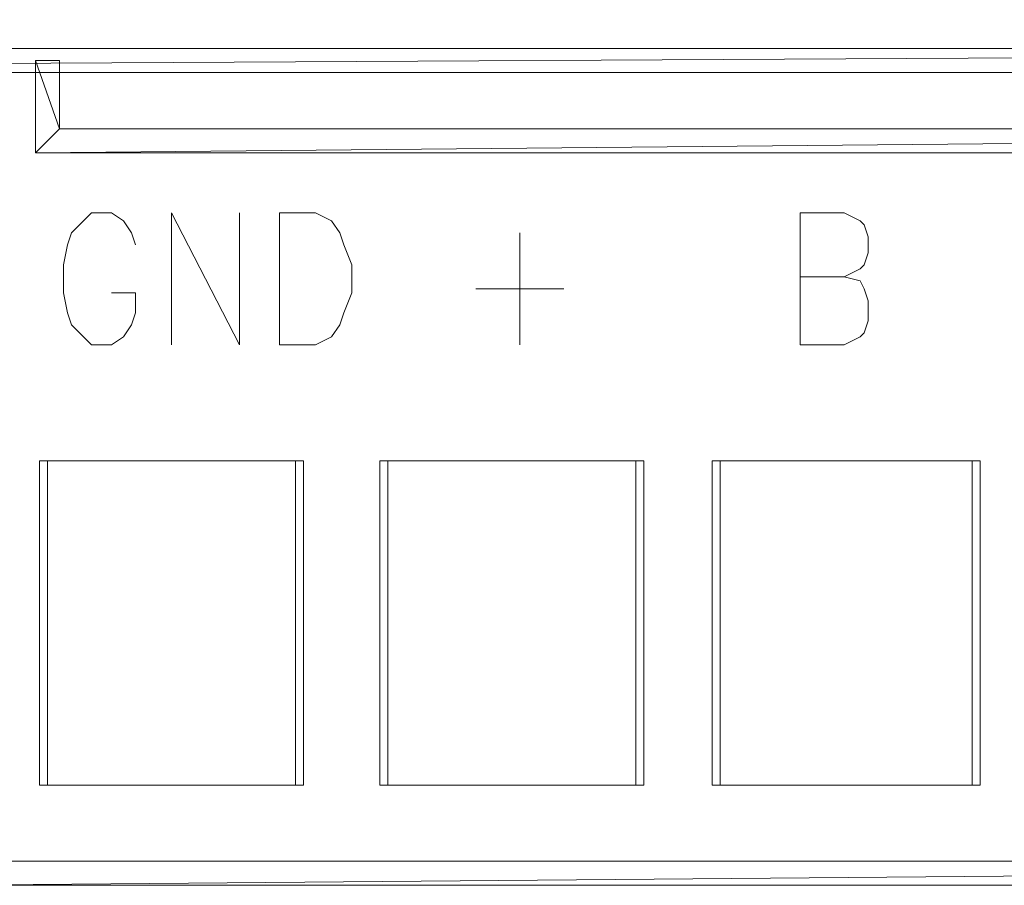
# Model space of a CAD drawing. Header units: millimetres. Extents: x 22250 to 51280, y -5012 to 7692.
# Tile 173 of 183: x 50805 to 50822, y 2804 to 2818. Entities that reach past the tile are written whole.
import ezdxf

# ---------------------------------------------------------------- set-up
doc = ezdxf.new("R2010")
doc.units = ezdxf.units.MM
doc.layers.add('Warstwa 1', color=253, linetype='Continuous', lineweight=5)

msp = doc.modelspace()

# ---------------------------------------------------------------- linework, layer by layer
at = {"layer": 'Warstwa 1', "lineweight": 9}
for points, knots in [([(50737.274, 2836.22), (50737.274, 2836.22), (50837.683, 2836.22), (50837.683, 2836.22), (50837.683, 2836.22), (50837.683, 2836.22), (50837.683, 2817.789), (50837.683, 2817.789)], [0, 0, 0, 0, 0.5, 0.5, 0.5, 0.5, 1, 1, 1, 1]), ([(50807.01, 2814.625), (50807.01, 2814.625), (50806.941, 2814.831), (50806.941, 2814.831), (50806.941, 2814.831), (50806.941, 2814.831), (50806.804, 2815.038), (50806.804, 2815.038), (50806.804, 2815.038), (50806.804, 2815.038), (50806.598, 2815.175), (50806.598, 2815.175), (50806.598, 2815.175), (50806.598, 2815.175), (50806.254, 2815.175), (50806.254, 2815.175), (50806.254, 2815.175), (50806.254, 2815.175), (50806.116, 2815.038), (50806.116, 2815.038), (50806.116, 2815.038), (50806.116, 2815.038), (50805.91, 2814.831), (50805.91, 2814.831), (50805.91, 2814.831), (50805.91, 2814.831), (50805.841, 2814.625), (50805.841, 2814.625), (50805.841, 2814.625), (50805.841, 2814.625), (50805.772, 2814.281), (50805.772, 2814.281), (50805.772, 2814.281), (50805.772, 2814.281), (50805.772, 2813.8), (50805.772, 2813.8), (50805.772, 2813.8), (50805.772, 2813.8), (50805.841, 2813.456), (50805.841, 2813.456), (50805.841, 2813.456), (50805.841, 2813.456), (50805.91, 2813.25), (50805.91, 2813.25), (50805.91, 2813.25), (50805.91, 2813.25), (50806.116, 2813.043), (50806.116, 2813.043), (50806.116, 2813.043), (50806.116, 2813.043), (50806.254, 2812.906), (50806.254, 2812.906), (50806.254, 2812.906), (50806.254, 2812.906), (50806.598, 2812.906), (50806.598, 2812.906), (50806.598, 2812.906), (50806.598, 2812.906), (50806.804, 2813.043), (50806.804, 2813.043), (50806.804, 2813.043), (50806.804, 2813.043), (50806.941, 2813.25), (50806.941, 2813.25), (50806.941, 2813.25), (50806.941, 2813.25), (50807.01, 2813.456), (50807.01, 2813.456), (50807.01, 2813.456), (50807.01, 2813.456), (50807.01, 2813.8), (50807.01, 2813.8), (50807.01, 2813.8), (50807.01, 2813.8), (50806.598, 2813.8), (50806.598, 2813.8)], [0, 0, 0, 0, 0.052632, 0.052632, 0.052632, 0.052632, 0.105263, 0.105263, 0.105263, 0.105263, 0.157895, 0.157895, 0.157895, 0.157895, 0.210526, 0.210526, 0.210526, 0.210526, 0.263158, 0.263158, 0.263158, 0.263158, 0.315789, 0.315789, 0.315789, 0.315789, 0.368421, 0.368421, 0.368421, 0.368421, 0.421053, 0.421053, 0.421053, 0.421053, 0.473684, 0.473684, 0.473684, 0.473684, 0.526316, 0.526316, 0.526316, 0.526316, 0.578947, 0.578947, 0.578947, 0.578947, 0.631579, 0.631579, 0.631579, 0.631579, 0.684211, 0.684211, 0.684211, 0.684211, 0.736842, 0.736842, 0.736842, 0.736842, 0.789474, 0.789474, 0.789474, 0.789474, 0.842105, 0.842105, 0.842105, 0.842105, 0.894737, 0.894737, 0.894737, 0.894737, 0.947368, 0.947368, 0.947368, 0.947368, 1, 1, 1, 1]), ([(50807.01, 2814.625), (50807.01, 2814.625), (50806.941, 2814.831), (50806.941, 2814.831), (50806.941, 2814.831), (50806.941, 2814.831), (50806.804, 2815.038), (50806.804, 2815.038), (50806.804, 2815.038), (50806.804, 2815.038), (50806.598, 2815.175), (50806.598, 2815.175), (50806.598, 2815.175), (50806.598, 2815.175), (50806.254, 2815.175), (50806.254, 2815.175), (50806.254, 2815.175), (50806.254, 2815.175), (50806.116, 2815.038), (50806.116, 2815.038), (50806.116, 2815.038), (50806.116, 2815.038), (50805.91, 2814.831), (50805.91, 2814.831), (50805.91, 2814.831), (50805.91, 2814.831), (50805.841, 2814.625), (50805.841, 2814.625), (50805.841, 2814.625), (50805.841, 2814.625), (50805.772, 2814.281), (50805.772, 2814.281), (50805.772, 2814.281), (50805.772, 2814.281), (50805.772, 2813.8), (50805.772, 2813.8), (50805.772, 2813.8), (50805.772, 2813.8), (50805.841, 2813.456), (50805.841, 2813.456), (50805.841, 2813.456), (50805.841, 2813.456), (50805.91, 2813.25), (50805.91, 2813.25), (50805.91, 2813.25), (50805.91, 2813.25), (50806.116, 2813.043), (50806.116, 2813.043), (50806.116, 2813.043), (50806.116, 2813.043), (50806.254, 2812.906), (50806.254, 2812.906), (50806.254, 2812.906), (50806.254, 2812.906), (50806.598, 2812.906), (50806.598, 2812.906), (50806.598, 2812.906), (50806.598, 2812.906), (50806.804, 2813.043), (50806.804, 2813.043), (50806.804, 2813.043), (50806.804, 2813.043), (50806.941, 2813.25), (50806.941, 2813.25), (50806.941, 2813.25), (50806.941, 2813.25), (50807.01, 2813.456), (50807.01, 2813.456), (50807.01, 2813.456), (50807.01, 2813.456), (50807.01, 2813.8), (50807.01, 2813.8), (50807.01, 2813.8), (50807.01, 2813.8), (50806.598, 2813.8), (50806.598, 2813.8)], [0, 0, 0, 0, 0.052632, 0.052632, 0.052632, 0.052632, 0.105263, 0.105263, 0.105263, 0.105263, 0.157895, 0.157895, 0.157895, 0.157895, 0.210526, 0.210526, 0.210526, 0.210526, 0.263158, 0.263158, 0.263158, 0.263158, 0.315789, 0.315789, 0.315789, 0.315789, 0.368421, 0.368421, 0.368421, 0.368421, 0.421053, 0.421053, 0.421053, 0.421053, 0.473684, 0.473684, 0.473684, 0.473684, 0.526316, 0.526316, 0.526316, 0.526316, 0.578947, 0.578947, 0.578947, 0.578947, 0.631579, 0.631579, 0.631579, 0.631579, 0.684211, 0.684211, 0.684211, 0.684211, 0.736842, 0.736842, 0.736842, 0.736842, 0.789474, 0.789474, 0.789474, 0.789474, 0.842105, 0.842105, 0.842105, 0.842105, 0.894737, 0.894737, 0.894737, 0.894737, 0.947368, 0.947368, 0.947368, 0.947368, 1, 1, 1, 1]), ([(50807.629, 2812.906), (50807.629, 2812.906), (50807.629, 2815.175), (50807.629, 2815.175), (50807.629, 2815.175), (50807.629, 2815.175), (50808.798, 2812.906), (50808.798, 2812.906), (50808.798, 2812.906), (50808.798, 2812.906), (50808.798, 2815.175), (50808.798, 2815.175)], [0, 0, 0, 0, 0.333333, 0.333333, 0.333333, 0.333333, 0.666667, 0.666667, 0.666667, 0.666667, 1, 1, 1, 1]), ([(50807.629, 2812.906), (50807.629, 2812.906), (50807.629, 2815.175), (50807.629, 2815.175), (50807.629, 2815.175), (50807.629, 2815.175), (50808.798, 2812.906), (50808.798, 2812.906), (50808.798, 2812.906), (50808.798, 2812.906), (50808.798, 2815.175), (50808.798, 2815.175)], [0, 0, 0, 0, 0.333333, 0.333333, 0.333333, 0.333333, 0.666667, 0.666667, 0.666667, 0.666667, 1, 1, 1, 1]), ([(50809.486, 2812.906), (50809.486, 2812.906), (50809.486, 2815.175), (50809.486, 2815.175), (50809.486, 2815.175), (50809.486, 2815.175), (50810.105, 2815.175), (50810.105, 2815.175), (50810.105, 2815.175), (50810.105, 2815.175), (50810.38, 2815.038), (50810.38, 2815.038), (50810.38, 2815.038), (50810.38, 2815.038), (50810.518, 2814.831), (50810.518, 2814.831), (50810.518, 2814.831), (50810.518, 2814.831), (50810.587, 2814.625), (50810.587, 2814.625), (50810.587, 2814.625), (50810.587, 2814.625), (50810.724, 2814.281), (50810.724, 2814.281), (50810.724, 2814.281), (50810.724, 2814.281), (50810.724, 2813.8), (50810.724, 2813.8), (50810.724, 2813.8), (50810.724, 2813.8), (50810.587, 2813.456), (50810.587, 2813.456), (50810.587, 2813.456), (50810.587, 2813.456), (50810.518, 2813.25), (50810.518, 2813.25), (50810.518, 2813.25), (50810.518, 2813.25), (50810.38, 2813.043), (50810.38, 2813.043), (50810.38, 2813.043), (50810.38, 2813.043), (50810.105, 2812.906), (50810.105, 2812.906), (50810.105, 2812.906), (50810.105, 2812.906), (50809.486, 2812.906), (50809.486, 2812.906)], [0, 0, 0, 0, 0.083333, 0.083333, 0.083333, 0.083333, 0.166667, 0.166667, 0.166667, 0.166667, 0.25, 0.25, 0.25, 0.25, 0.333333, 0.333333, 0.333333, 0.333333, 0.416667, 0.416667, 0.416667, 0.416667, 0.5, 0.5, 0.5, 0.5, 0.583333, 0.583333, 0.583333, 0.583333, 0.666667, 0.666667, 0.666667, 0.666667, 0.75, 0.75, 0.75, 0.75, 0.833333, 0.833333, 0.833333, 0.833333, 0.916667, 0.916667, 0.916667, 0.916667, 1, 1, 1, 1]), ([(50809.486, 2812.906), (50809.486, 2812.906), (50809.486, 2815.175), (50809.486, 2815.175), (50809.486, 2815.175), (50809.486, 2815.175), (50810.105, 2815.175), (50810.105, 2815.175), (50810.105, 2815.175), (50810.105, 2815.175), (50810.38, 2815.038), (50810.38, 2815.038), (50810.38, 2815.038), (50810.38, 2815.038), (50810.518, 2814.831), (50810.518, 2814.831), (50810.518, 2814.831), (50810.518, 2814.831), (50810.587, 2814.625), (50810.587, 2814.625), (50810.587, 2814.625), (50810.587, 2814.625), (50810.724, 2814.281), (50810.724, 2814.281), (50810.724, 2814.281), (50810.724, 2814.281), (50810.724, 2813.8), (50810.724, 2813.8), (50810.724, 2813.8), (50810.724, 2813.8), (50810.587, 2813.456), (50810.587, 2813.456), (50810.587, 2813.456), (50810.587, 2813.456), (50810.518, 2813.25), (50810.518, 2813.25), (50810.518, 2813.25), (50810.518, 2813.25), (50810.38, 2813.043), (50810.38, 2813.043), (50810.38, 2813.043), (50810.38, 2813.043), (50810.105, 2812.906), (50810.105, 2812.906), (50810.105, 2812.906), (50810.105, 2812.906), (50809.486, 2812.906), (50809.486, 2812.906)], [0, 0, 0, 0, 0.083333, 0.083333, 0.083333, 0.083333, 0.166667, 0.166667, 0.166667, 0.166667, 0.25, 0.25, 0.25, 0.25, 0.333333, 0.333333, 0.333333, 0.333333, 0.416667, 0.416667, 0.416667, 0.416667, 0.5, 0.5, 0.5, 0.5, 0.583333, 0.583333, 0.583333, 0.583333, 0.666667, 0.666667, 0.666667, 0.666667, 0.75, 0.75, 0.75, 0.75, 0.833333, 0.833333, 0.833333, 0.833333, 0.916667, 0.916667, 0.916667, 0.916667, 1, 1, 1, 1]), ([(50818.427, 2812.906), (50818.427, 2812.906), (50818.427, 2815.175), (50818.427, 2815.175), (50818.427, 2815.175), (50818.427, 2815.175), (50819.183, 2815.175), (50819.183, 2815.175), (50819.183, 2815.175), (50819.183, 2815.175), (50819.458, 2815.038), (50819.458, 2815.038), (50819.458, 2815.038), (50819.458, 2815.038), (50819.527, 2814.969), (50819.527, 2814.969), (50819.527, 2814.969), (50819.527, 2814.969), (50819.596, 2814.763), (50819.596, 2814.763), (50819.596, 2814.763), (50819.596, 2814.763), (50819.596, 2814.487), (50819.596, 2814.487), (50819.596, 2814.487), (50819.596, 2814.487), (50819.527, 2814.281), (50819.527, 2814.281), (50819.527, 2814.281), (50819.527, 2814.281), (50819.458, 2814.212), (50819.458, 2814.212), (50819.458, 2814.212), (50819.458, 2814.212), (50819.183, 2814.075), (50819.183, 2814.075), (50819.183, 2814.075), (50819.183, 2814.075), (50818.427, 2814.075), (50818.427, 2814.075)], [0, 0, 0, 0, 0.1, 0.1, 0.1, 0.1, 0.2, 0.2, 0.2, 0.2, 0.3, 0.3, 0.3, 0.3, 0.4, 0.4, 0.4, 0.4, 0.5, 0.5, 0.5, 0.5, 0.6, 0.6, 0.6, 0.6, 0.7, 0.7, 0.7, 0.7, 0.8, 0.8, 0.8, 0.8, 0.9, 0.9, 0.9, 0.9, 1, 1, 1, 1]), ([(50818.427, 2812.906), (50818.427, 2812.906), (50818.427, 2815.175), (50818.427, 2815.175), (50818.427, 2815.175), (50818.427, 2815.175), (50819.183, 2815.175), (50819.183, 2815.175), (50819.183, 2815.175), (50819.183, 2815.175), (50819.458, 2815.038), (50819.458, 2815.038), (50819.458, 2815.038), (50819.458, 2815.038), (50819.527, 2814.969), (50819.527, 2814.969), (50819.527, 2814.969), (50819.527, 2814.969), (50819.596, 2814.763), (50819.596, 2814.763), (50819.596, 2814.763), (50819.596, 2814.763), (50819.596, 2814.487), (50819.596, 2814.487), (50819.596, 2814.487), (50819.596, 2814.487), (50819.527, 2814.281), (50819.527, 2814.281), (50819.527, 2814.281), (50819.527, 2814.281), (50819.458, 2814.212), (50819.458, 2814.212), (50819.458, 2814.212), (50819.458, 2814.212), (50819.183, 2814.075), (50819.183, 2814.075), (50819.183, 2814.075), (50819.183, 2814.075), (50818.427, 2814.075), (50818.427, 2814.075)], [0, 0, 0, 0, 0.1, 0.1, 0.1, 0.1, 0.2, 0.2, 0.2, 0.2, 0.3, 0.3, 0.3, 0.3, 0.4, 0.4, 0.4, 0.4, 0.5, 0.5, 0.5, 0.5, 0.6, 0.6, 0.6, 0.6, 0.7, 0.7, 0.7, 0.7, 0.8, 0.8, 0.8, 0.8, 0.9, 0.9, 0.9, 0.9, 1, 1, 1, 1]), ([(50819.183, 2814.075), (50819.183, 2814.075), (50819.458, 2814.006), (50819.458, 2814.006), (50819.458, 2814.006), (50819.458, 2814.006), (50819.527, 2813.869), (50819.527, 2813.869), (50819.527, 2813.869), (50819.527, 2813.869), (50819.596, 2813.662), (50819.596, 2813.662), (50819.596, 2813.662), (50819.596, 2813.662), (50819.596, 2813.318), (50819.596, 2813.318), (50819.596, 2813.318), (50819.596, 2813.318), (50819.527, 2813.112), (50819.527, 2813.112), (50819.527, 2813.112), (50819.527, 2813.112), (50819.458, 2813.043), (50819.458, 2813.043), (50819.458, 2813.043), (50819.458, 2813.043), (50819.183, 2812.906), (50819.183, 2812.906), (50819.183, 2812.906), (50819.183, 2812.906), (50818.427, 2812.906), (50818.427, 2812.906)], [0, 0, 0, 0, 0.125, 0.125, 0.125, 0.125, 0.25, 0.25, 0.25, 0.25, 0.375, 0.375, 0.375, 0.375, 0.5, 0.5, 0.5, 0.5, 0.625, 0.625, 0.625, 0.625, 0.75, 0.75, 0.75, 0.75, 0.875, 0.875, 0.875, 0.875, 1, 1, 1, 1]), ([(50819.183, 2814.075), (50819.183, 2814.075), (50819.458, 2814.006), (50819.458, 2814.006), (50819.458, 2814.006), (50819.458, 2814.006), (50819.527, 2813.869), (50819.527, 2813.869), (50819.527, 2813.869), (50819.527, 2813.869), (50819.596, 2813.662), (50819.596, 2813.662), (50819.596, 2813.662), (50819.596, 2813.662), (50819.596, 2813.318), (50819.596, 2813.318), (50819.596, 2813.318), (50819.596, 2813.318), (50819.527, 2813.112), (50819.527, 2813.112), (50819.527, 2813.112), (50819.527, 2813.112), (50819.458, 2813.043), (50819.458, 2813.043), (50819.458, 2813.043), (50819.458, 2813.043), (50819.183, 2812.906), (50819.183, 2812.906), (50819.183, 2812.906), (50819.183, 2812.906), (50818.427, 2812.906), (50818.427, 2812.906)], [0, 0, 0, 0, 0.125, 0.125, 0.125, 0.125, 0.25, 0.25, 0.25, 0.25, 0.375, 0.375, 0.375, 0.375, 0.5, 0.5, 0.5, 0.5, 0.625, 0.625, 0.625, 0.625, 0.75, 0.75, 0.75, 0.75, 0.875, 0.875, 0.875, 0.875, 1, 1, 1, 1]), ([(50809.761, 2805.341), (50809.761, 2805.341), (50809.761, 2810.911), (50809.761, 2810.911), (50809.761, 2810.911), (50809.761, 2810.911), (50805.36, 2810.911), (50805.36, 2810.911), (50805.36, 2810.911), (50805.36, 2810.911), (50805.36, 2805.341), (50805.36, 2805.341), (50805.36, 2805.341), (50805.36, 2805.341), (50809.761, 2805.341), (50809.761, 2805.341)], [0, 0, 0, 0, 0.25, 0.25, 0.25, 0.25, 0.5, 0.5, 0.5, 0.5, 0.75, 0.75, 0.75, 0.75, 1, 1, 1, 1]), ([(50809.899, 2805.341), (50809.899, 2805.341), (50809.899, 2810.911), (50809.899, 2810.911), (50809.899, 2810.911), (50809.899, 2810.911), (50805.497, 2810.911), (50805.497, 2810.911), (50805.497, 2810.911), (50805.497, 2810.911), (50805.497, 2805.341), (50805.497, 2805.341), (50805.497, 2805.341), (50805.497, 2805.341), (50809.899, 2805.341), (50809.899, 2805.341)], [0, 0, 0, 0, 0.25, 0.25, 0.25, 0.25, 0.5, 0.5, 0.5, 0.5, 0.75, 0.75, 0.75, 0.75, 1, 1, 1, 1]), ([(50815.607, 2805.341), (50815.607, 2805.341), (50815.607, 2810.911), (50815.607, 2810.911), (50815.607, 2810.911), (50815.607, 2810.911), (50811.205, 2810.911), (50811.205, 2810.911), (50811.205, 2810.911), (50811.205, 2810.911), (50811.205, 2805.341), (50811.205, 2805.341), (50811.205, 2805.341), (50811.205, 2805.341), (50815.607, 2805.341), (50815.607, 2805.341)], [0, 0, 0, 0, 0.25, 0.25, 0.25, 0.25, 0.5, 0.5, 0.5, 0.5, 0.75, 0.75, 0.75, 0.75, 1, 1, 1, 1]), ([(50815.745, 2805.341), (50815.745, 2805.341), (50815.745, 2810.911), (50815.745, 2810.911), (50815.745, 2810.911), (50815.745, 2810.911), (50811.343, 2810.911), (50811.343, 2810.911), (50811.343, 2810.911), (50811.343, 2810.911), (50811.343, 2805.341), (50811.343, 2805.341), (50811.343, 2805.341), (50811.343, 2805.341), (50815.745, 2805.341), (50815.745, 2805.341)], [0, 0, 0, 0, 0.25, 0.25, 0.25, 0.25, 0.5, 0.5, 0.5, 0.5, 0.75, 0.75, 0.75, 0.75, 1, 1, 1, 1]), ([(50821.384, 2805.341), (50821.384, 2805.341), (50821.384, 2810.911), (50821.384, 2810.911), (50821.384, 2810.911), (50821.384, 2810.911), (50816.914, 2810.911), (50816.914, 2810.911), (50816.914, 2810.911), (50816.914, 2810.911), (50816.914, 2805.341), (50816.914, 2805.341), (50816.914, 2805.341), (50816.914, 2805.341), (50821.384, 2805.341), (50821.384, 2805.341)], [0, 0, 0, 0, 0.25, 0.25, 0.25, 0.25, 0.5, 0.5, 0.5, 0.5, 0.75, 0.75, 0.75, 0.75, 1, 1, 1, 1]), ([(50821.521, 2805.341), (50821.521, 2805.341), (50821.521, 2810.911), (50821.521, 2810.911), (50821.521, 2810.911), (50821.521, 2810.911), (50817.051, 2810.911), (50817.051, 2810.911), (50817.051, 2810.911), (50817.051, 2810.911), (50817.051, 2805.341), (50817.051, 2805.341), (50817.051, 2805.341), (50817.051, 2805.341), (50821.521, 2805.341), (50821.521, 2805.341)], [0, 0, 0, 0, 0.25, 0.25, 0.25, 0.25, 0.5, 0.5, 0.5, 0.5, 0.75, 0.75, 0.75, 0.75, 1, 1, 1, 1])]:
    msp.add_open_spline(points, degree=3, knots=knots, dxfattribs=at)
at = {"layer": 'Warstwa 1'}
for points in [[(50851.575, 2817.582), (50851.575, 2817.582), (50851.782, 2817.995), (50851.782, 2817.995), (50851.782, 2817.995), (50851.782, 2817.995), (50776.131, 2817.582), (50776.131, 2817.582), (50776.131, 2817.582), (50776.131, 2817.582), (50851.575, 2817.582), (50851.575, 2817.582)], [(50851.782, 2817.995), (50851.782, 2817.995), (50776.131, 2817.582), (50776.131, 2817.582), (50776.131, 2817.582), (50776.131, 2817.582), (50776.131, 2817.995), (50776.131, 2817.995), (50776.131, 2817.995), (50776.131, 2817.995), (50851.782, 2817.995), (50851.782, 2817.995)], [(50805.704, 2817.789), (50805.704, 2817.789), (50805.291, 2817.789), (50805.291, 2817.789), (50805.291, 2817.789), (50805.291, 2817.789), (50805.704, 2816.619), (50805.704, 2816.619), (50805.704, 2816.619), (50805.704, 2816.619), (50805.704, 2817.789), (50805.704, 2817.789)], [(50805.291, 2817.789), (50805.291, 2817.789), (50805.704, 2816.619), (50805.704, 2816.619), (50805.704, 2816.619), (50805.704, 2816.619), (50805.291, 2816.207), (50805.291, 2816.207), (50805.291, 2816.207), (50805.291, 2816.207), (50805.291, 2817.789), (50805.291, 2817.789)], [(50805.704, 2816.619), (50805.704, 2816.619), (50805.291, 2816.207), (50805.291, 2816.207), (50805.291, 2816.207), (50805.291, 2816.207), (50848.687, 2816.619), (50848.687, 2816.619), (50848.687, 2816.619), (50848.687, 2816.619), (50805.704, 2816.619), (50805.704, 2816.619)], [(50805.291, 2816.207), (50805.291, 2816.207), (50848.687, 2816.619), (50848.687, 2816.619), (50848.687, 2816.619), (50848.687, 2816.619), (50849.099, 2816.207), (50849.099, 2816.207), (50849.099, 2816.207), (50849.099, 2816.207), (50805.291, 2816.207), (50805.291, 2816.207)], [(50851.438, 2803.621), (50851.438, 2803.621), (50851.919, 2804.034), (50851.919, 2804.034), (50851.919, 2804.034), (50851.919, 2804.034), (50803.915, 2803.621), (50803.915, 2803.621), (50803.915, 2803.621), (50803.915, 2803.621), (50851.438, 2803.621), (50851.438, 2803.621)], [(50851.919, 2804.034), (50851.919, 2804.034), (50803.915, 2803.621), (50803.915, 2803.621), (50803.915, 2803.621), (50803.915, 2803.621), (50804.328, 2804.034), (50804.328, 2804.034), (50804.328, 2804.034), (50804.328, 2804.034), (50851.919, 2804.034), (50851.919, 2804.034)]]:
    msp.add_open_spline(points, degree=3, knots=[0, 0, 0, 0, 0.333333, 0.333333, 0.333333, 0.333333, 0.666667, 0.666667, 0.666667, 0.666667, 1, 1, 1, 1], dxfattribs=at)
at = {"layer": 'Warstwa 1', "lineweight": 9}
for points in [[(50813.612, 2814.831), (50813.612, 2814.831), (50813.612, 2812.906), (50813.612, 2812.906)], [(50812.856, 2813.869), (50812.856, 2813.869), (50814.369, 2813.869), (50814.369, 2813.869)]]:
    msp.add_open_spline(points, degree=3, dxfattribs=at)

doc.saveas('drawing.dxf')
